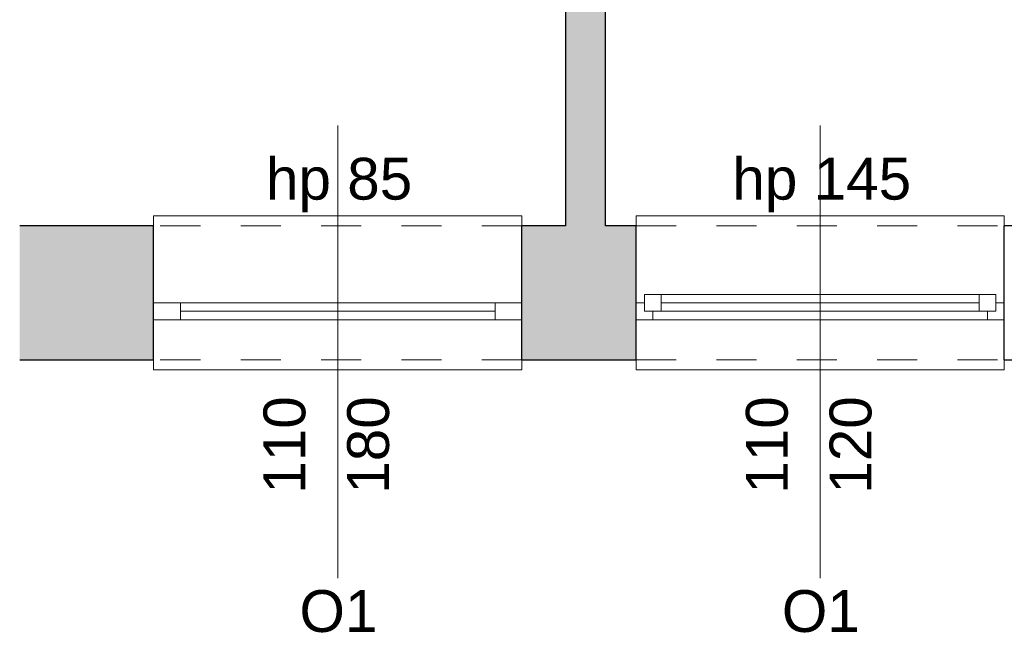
# Model space of a CAD drawing. Header units: centimetres. Extents: x -25572 to 23555, y -2435 to 15405.
# Tile 70 of 134: x 7686 to 7980, y 4769 to 4953. Entities that reach past the tile are written whole.
import ezdxf

# ---------------------------------------------------------------- set-up
doc = ezdxf.new("R2010")
doc.units = ezdxf.units.CM
doc.header["$MEASUREMENT"] = 0
doc.linetypes.add('Przerywana', pattern=[24, 12, -12])
for name, color, linetype, lineweight in [('Nowe_210-A Pomieszczenia_Nr_pióra__41', 7, 'Continuous', 15), ('Nowe_220-A Ściany_Nr_pióra__19', 255, 'Continuous', 0), ('Nowe_220-A Ściany_Nr_pióra__23', 7, 'Continuous', 15), ('Nowe_220-A Ściany_Nr_pióra__27', 7, 'Continuous', 25), ('Nowe_220-A Ściany_Nr_pióra__3', 7, 'Continuous', 13), ('Nowe_220-A Ściany_Nr_pióra__7', 7, 'Continuous', 13)]:
    doc.layers.add(name, color=color, linetype=linetype, lineweight=lineweight)
doc.layers.add('Nowe_220-A Ściany_Nr_pióra__45', color=7, linetype='Continuous', lineweight=15, true_color=0x40a5ff)
doc.styles.add('STYL_AUTOMATYCZNY_6', font='arial.ttf')

msp = doc.modelspace()

# ---------------------------------------------------------------- hatches: boundary and pattern name
at = {"layer": 'Nowe_220-A Ściany_Nr_pióra__19', "linetype": 'Continuous', "lineweight": 0}
for points in [[(7861.38, 4891.14), (7861.38, 5194.1), (7849.38, 5194.1), (7849.38, 4891.14)], [(7686.38, 4851.14), (7726.38, 4851.14), (7726.38, 4891.14), (7686.38, 4891.14)], [(7836.38, 4851.14), (7870.46, 4851.14), (7870.46, 4891.14), (7836.38, 4891.14)]]:
    msp.add_hatch(color=255, dxfattribs=at).paths.add_polyline_path(points)

# ---------------------------------------------------------------- linework, layer by layer
at = {"layer": 'Nowe_220-A Ściany_Nr_pióra__23', "color": 7, "linetype": 'Continuous', "lineweight": 15}
for p, q in [((7872.96, 4870.64), (7877.96, 4870.64)), ((7872.96, 4865.64), (7872.96, 4870.64)), ((7877.96, 4870.64), (7877.96, 4865.64)), ((7877.96, 4870.64), (7972.96, 4870.64)), ((7972.96, 4865.64), (7972.96, 4870.64)), ((7972.96, 4870.64), (7977.96, 4870.64)), ((7977.96, 4870.64), (7977.96, 4865.64)), ((7734.38, 4868.14), (7726.38, 4868.14)), ((7734.38, 4863.14), (7734.38, 4868.14)), ((7836.38, 4868.14), (7828.38, 4868.14)), ((7828.38, 4868.14), (7828.38, 4863.14)), ((7870.46, 4868.14), (7872.96, 4868.14)), ((7872.96, 4868.14), (7872.96, 4865.64)), ((7877.96, 4868.14), (7972.96, 4868.14)), ((7977.96, 4865.64), (7977.96, 4868.14)), ((7977.96, 4868.14), (7980.46, 4868.14)), ((7872.96, 4865.64), (7875.46, 4865.64)), ((7877.96, 4865.64), (7872.96, 4865.64)), ((7875.46, 4865.64), (7875.46, 4863.14)), ((7972.96, 4865.64), (7877.96, 4865.64)), ((7977.96, 4865.64), (7972.96, 4865.64)), ((7975.46, 4863.14), (7975.46, 4865.64)), ((7975.46, 4865.64), (7977.96, 4865.64)), ((7726.38, 4863.14), (7734.38, 4863.14)), ((7828.38, 4863.14), (7836.38, 4863.14)), ((7875.46, 4863.14), (7870.46, 4863.14)), ((7980.46, 4863.14), (7975.46, 4863.14))]:
    msp.add_line(p, q, dxfattribs=at)
at = {"layer": 'Nowe_220-A Ściany_Nr_pióra__27', "color": 7, "linetype": 'Continuous', "lineweight": 25}
for p, q in [((7726.38, 4868.14), (7726.38, 4891.14)), ((7726.38, 4868.14), (7726.38, 4891.14)), ((7836.38, 4868.14), (7836.38, 4891.14)), ((7836.38, 4868.14), (7836.38, 4891.14)), ((7870.46, 4868.14), (7870.46, 4891.14)), ((7870.46, 4868.14), (7870.46, 4891.14)), ((7980.46, 4868.14), (7980.46, 4891.14)), ((7980.46, 4868.14), (7980.46, 4891.14)), ((7726.38, 4863.14), (7726.38, 4868.14)), ((7726.38, 4863.14), (7726.38, 4868.14)), ((7726.38, 4863.14), (7726.38, 4868.14)), ((7836.38, 4863.14), (7836.38, 4868.14)), ((7836.38, 4863.14), (7836.38, 4868.14)), ((7836.38, 4863.14), (7836.38, 4868.14)), ((7870.46, 4863.14), (7870.46, 4868.14)), ((7870.46, 4863.14), (7870.46, 4868.14)), ((7870.46, 4863.14), (7870.46, 4868.14)), ((7980.46, 4863.14), (7980.46, 4868.14)), ((7980.46, 4863.14), (7980.46, 4868.14)), ((7980.46, 4863.14), (7980.46, 4868.14)), ((7726.38, 4851.14), (7726.38, 4863.14)), ((7726.38, 4851.14), (7726.38, 4863.14)), ((7836.38, 4851.14), (7836.38, 4863.14)), ((7836.38, 4851.14), (7836.38, 4863.14)), ((7870.46, 4851.14), (7870.46, 4863.14)), ((7870.46, 4851.14), (7870.46, 4863.14)), ((7980.46, 4851.14), (7980.46, 4863.14)), ((7980.46, 4851.14), (7980.46, 4863.14))]:
    msp.add_line(p, q, dxfattribs=at)
for points in [[(7849.38, 5194.1), (7849.38, 4891.14)], [(7861.38, 4891.14), (7861.38, 5078.14)], [(7726.38, 4891.14), (7686.38, 4891.14)], [(7849.38, 4891.14), (7836.38, 4891.14)], [(7870.46, 4891.14), (7861.38, 4891.14)], [(8017.45, 4891.14), (7980.46, 4891.14)], [(7686.38, 4851.14), (7726.38, 4851.14)], [(7836.38, 4851.14), (7870.46, 4851.14)], [(7980.46, 4851.14), (8017.45, 4851.14)]]:
    msp.add_lwpolyline(points, dxfattribs=at)
at = {"layer": 'Nowe_220-A Ściany_Nr_pióra__3', "color": 7, "linetype": 'Continuous', "lineweight": 13}
for p, q in [((7836.38, 4894.14), (7726.38, 4894.14)), ((7726.38, 4894.14), (7726.38, 4891.14)), ((7836.38, 4891.14), (7836.38, 4894.14)), ((7870.46, 4891.14), (7870.46, 4894.14)), ((7870.46, 4894.14), (7980.46, 4894.14)), ((7980.46, 4894.14), (7980.46, 4891.14)), ((7877.96, 4870.64), (7972.96, 4870.64)), ((7828.38, 4868.14), (7734.38, 4868.14)), ((7828.38, 4865.64), (7734.38, 4865.64)), ((7734.38, 4863.14), (7828.38, 4863.14)), ((7975.46, 4863.14), (7875.46, 4863.14)), ((7726.38, 4848.14), (7726.38, 4851.14)), ((7836.38, 4851.14), (7836.38, 4848.14)), ((7870.46, 4851.14), (7870.46, 4848.14)), ((7980.46, 4848.14), (7980.46, 4851.14)), ((7836.38, 4848.14), (7726.38, 4848.14)), ((7870.46, 4848.14), (7980.46, 4848.14))]:
    msp.add_line(p, q, dxfattribs=at)
at = {"layer": 'Nowe_220-A Ściany_Nr_pióra__3', "color": 7, "linetype": 'Przerywana', "lineweight": 13}
for p, q in [((7836.38, 4891.14), (7726.38, 4891.14)), ((7870.46, 4891.14), (7980.46, 4891.14)), ((7836.38, 4851.14), (7726.38, 4851.14)), ((7870.46, 4851.14), (7980.46, 4851.14))]:
    msp.add_line(p, q, dxfattribs=at)
at = {"layer": 'Nowe_220-A Ściany_Nr_pióra__45', "color": 161, "linetype": 'Continuous', "lineweight": 15, "true_color": 0x40a5ff}
for p, q in [((7781.38, 4785.96), (7781.38, 4921.14)), ((7925.46, 4785.96), (7925.46, 4921.14))]:
    msp.add_line(p, q, dxfattribs=at)

# ---------------------------------------------------------------- texts
at = {"layer": 'Nowe_210-A Pomieszczenia_Nr_pióra__41', "color": 7, "linetype": 'Continuous', "lineweight": 15, "insert": (7969.31, 4987.54), "char_height": 15, "attachment_point": 2, "style": 'STYL_AUTOMATYCZNY_6'}
msp.add_mtext('\\A1;{\\pqc;\\pt0,25;\\fArial|b0|i0|c238|p0;\\W1.000000;0.02\\fArial|b0|i0|c238|p0;\\W1.000000;\\A1{\\H.66x;\\S^  ;}\\fArial|b0|i0|c238|p0;\\W1.000000;\\fArial|b0|i0|c238|p0;\\W1.000000;\\A1{\\H.66x;\\S^  ;}}', dxfattribs=at)
at = {"layer": 'Nowe_220-A Ściany_Nr_pióra__7', "color": 7, "linetype": 'Continuous', "lineweight": 13, "char_height": 12.5, "attachment_point": 7, "style": 'STYL_AUTOMATYCZNY_6'}
for s, insert in [('\\A1;{\\pql;\\pt0;\\fArial|b0|i0|c238|p0;\\W1.000000;hp 85\\fArial|b0|i0|c238|p0;\\W1.000000;\\A1{\\H.66x;\\S^  ;}\\fArial|b0|i0|c238|p0;\\W1.000000;\\fArial|b0|i0|c238|p0;\\W1.000000;}', (7759.93, 4895.23)), ('\\A1;{\\pql;\\pt0;\\fArial|b0|i0|c238|p0;\\W1.000000;hp 145\\fArial|b0|i0|c238|p0;\\W1.000000;\\A1{\\H.66x;\\S^  ;}\\fArial|b0|i0|c238|p0;\\W1.000000;\\fArial|b0|i0|c238|p0;\\W1.000000;}', (7899.24, 4895.23)), ('\\A1;{\\pql;\\pt0;\\fArial|b0|i0|c238|p0;\\W1.000000;O1\\fArial|b0|i0|c238|p0;\\W1.000000;\\fArial|b0|i0|c238|p0;\\W1.000000;\\fArial|b0|i0|c238|p0;\\W1.000000;}', (7769.94, 4769.68)), ('\\A1;{\\pql;\\pt0;\\fArial|b0|i0|c238|p0;\\W1.000000;O1\\fArial|b0|i0|c238|p0;\\W1.000000;\\fArial|b0|i0|c238|p0;\\W1.000000;\\fArial|b0|i0|c238|p0;\\W1.000000;}', (7914.03, 4769.68))]:
    msp.add_mtext(s, dxfattribs=dict(at, insert=insert))
at = {"layer": 'Nowe_220-A Ściany_Nr_pióra__7', "color": 7, "linetype": 'Continuous', "lineweight": 13, "char_height": 12.5, "attachment_point": 7, "rotation": 90, "style": 'STYL_AUTOMATYCZNY_6'}
for s, insert in [('\\A1;{\\pql;\\pt0;\\fArial|b0|i0|c238|p0;\\W1.000000;110\\fArial|b0|i0|c238|p0;\\W1.000000;\\A1{\\H.66x;\\S^  ;}\\fArial|b0|i0|c238|p0;\\W1.000000;\\fArial|b0|i0|c238|p0;\\W1.000000;}', (7775.33, 4811.14)), ('\\A1;{\\pql;\\pt0;\\fArial|b0|i0|c238|p0;\\W1.000000;180\\fArial|b0|i0|c238|p0;\\W1.000000;\\A1{\\H.66x;\\S^  ;}\\fArial|b0|i0|c238|p0;\\W1.000000;\\fArial|b0|i0|c238|p0;\\W1.000000;}', (7800.33, 4811.14)), ('\\A1;{\\pql;\\pt0;\\fArial|b0|i0|c238|p0;\\W1.000000;110\\fArial|b0|i0|c238|p0;\\W1.000000;\\A1{\\H.66x;\\S^  ;}\\fArial|b0|i0|c238|p0;\\W1.000000;\\fArial|b0|i0|c238|p0;\\W1.000000;}', (7919.42, 4811.14)), ('\\A1;{\\pql;\\pt0;\\fArial|b0|i0|c238|p0;\\W1.000000;120\\fArial|b0|i0|c238|p0;\\W1.000000;\\A1{\\H.66x;\\S^  ;}\\fArial|b0|i0|c238|p0;\\W1.000000;\\fArial|b0|i0|c238|p0;\\W1.000000;}', (7944.42, 4811.14))]:
    msp.add_mtext(s, dxfattribs=dict(at, insert=insert))

doc.saveas('drawing.dxf')
